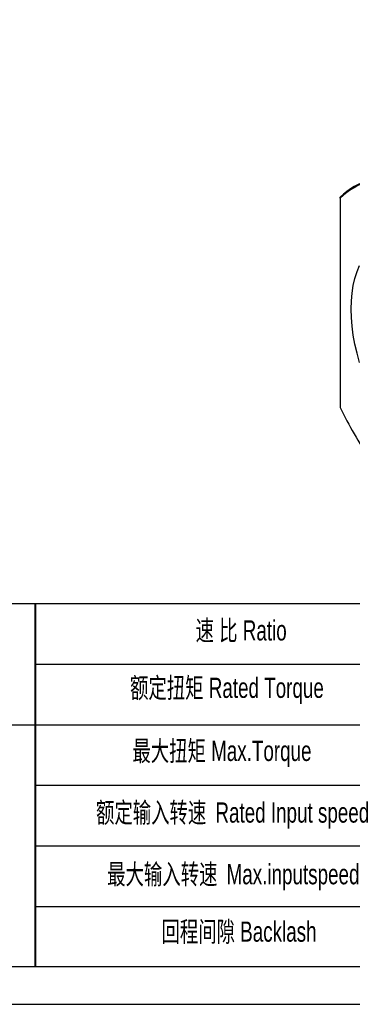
# Model space of a CAD drawing. Header units: millimetres. Extents: x 9863 to 11161, y 3530 to 4448.
# Tile 2 of 9: x 10083 to 10219, y 3530 to 3933. Entities that reach past the tile are written whole.
import ezdxf

# ---------------------------------------------------------------- set-up
doc = ezdxf.new("R2010")
doc.units = ezdxf.units.MM
doc.layers.get('0').update_dxf_attribs({"lineweight": 40})
doc.layers.add('1轮廓实线层', color=7, linetype='Continuous')
doc.layers.add('图框_外框线', color=7, linetype='Continuous')
doc.layers.add('SLD-0', color=7, linetype='Continuous', lineweight=18)
doc.styles.add('标准', font='arial.ttf', dxfattribs={"width": 0.667})

msp = doc.modelspace()

# ---------------------------------------------------------------- linework, layer by layer
msp.add_line((10089.22, 3694.27), (10089.22, 3545.91))
at = {"layer": '1轮廓实线层', "linetype": 'Continuous', "lineweight": 30}
for q in [(10213.86, 3860.42), (10213.86, 3774.49)]:
    msp.add_line((10213.86, 3860.04), q, dxfattribs=at)
at = {"layer": '1轮廓实线层', "linetype": 'Continuous', "lineweight": 30, "flags": 128}
msp.add_lwpolyline([(10221.75, 3792.84), (10220.71, 3796.62), (10219.86, 3800.37), (10219.18, 3804.06), (10218.7, 3807.69), (10218.41, 3811.24), (10218.32, 3814.69), (10218.41, 3818.03), (10218.7, 3821.25), (10219.18, 3824.32), (10219.86, 3827.24), (10220.71, 3830), (10221.75, 3832.57)], dxfattribs=at)
at = {"layer": '1轮廓实线层', "linetype": 'Continuous', "lineweight": 30}
for centre, radius, start, end in [((10234.37, 3839.19), 29.51, 105.9944, 134.0164), ((10234.23, 3838.86), 29.39, 106.1251, 133.8856), ((10349.75, 3838.85), 150.36, 205.3424, 214.6576)]:
    msp.add_arc(centre, radius, start, end, dxfattribs=at)
at = {"layer": '图框_外框线'}
for p, q in [((9977.3, 3694.27), (11145.13, 3694.27)), ((10089.22, 3669.52), (10745.56, 3669.52)), ((9977.3, 3644.77), (11145.13, 3644.77)), ((10089.22, 3620.02), (11145.13, 3620.02)), ((10089.22, 3595.27), (11145.13, 3595.27)), ((10089.22, 3570.52), (11145.13, 3570.52))]:
    msp.add_line(p, q, dxfattribs=at)
at = {"layer": '图框_外框线', "color": 3}
msp.add_lwpolyline([(9862.65, 3530.48), (11160.59, 3530.48), (11160.59, 4448.31), (9862.65, 4448.31)], close=True, dxfattribs=at)
at = {"layer": '图框_外框线', "color": 3, "lineweight": 25}
msp.add_lwpolyline([(9939.9, 3545.93), (11145.13, 3545.93), (11145.13, 4432.86), (9939.9, 4432.86)], close=True, dxfattribs=at)

# ---------------------------------------------------------------- texts
at = {"layer": 'SLD-0', "color": 1, "char_height": 8.25, "attachment_point": 2, "style": '标准'}
for s, insert, width in [('速 比 Ratio', (10173.38, 3687.46), 67.41), ('{\\fSimSun|b0|i0|c134|p2;额定扭矩} Rated Torque', (10167.58, 3663.99), 92.6378), ('{\\fSimSun|b0|i0|c134|p2;最大扭矩} Max.Torque', (10165.55, 3638.2), 106.5564), ('{\\fSimSun|b0|i0|c134|p2;额定输入转速 }Rated Input speed', (10169.9, 3613), 151.7924), ('{\\fSimSun|b0|i0|c134|p2;最大输入转速 }Max.inputspeed ', (10170.19, 3587.79), 139.6135), ('回程间隙 Backlash', (10172.51, 3564.32), 67.41)]:
    msp.add_mtext(s, dxfattribs=dict(at, insert=insert, width=width))

doc.saveas('drawing.dxf')
